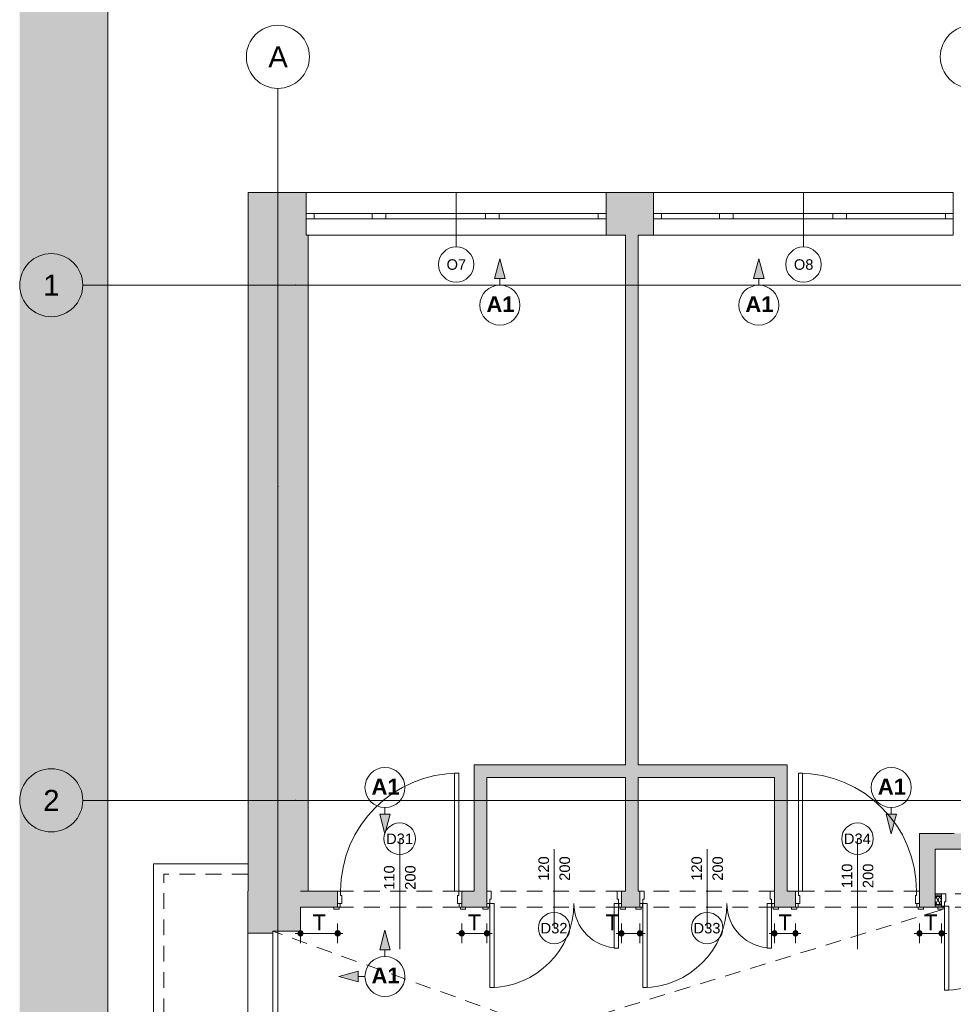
# Paper-space layout 'A-47 WYKOŃCZENIA ŚCIAN - PIĘTRO 2' of a CAD drawing. Header units: millimetres. Extents: x 0 to 500, y 0 to 350.
# Tile 8 of 17: x 71 to 160, y 181 to 275. Entities that reach past the tile are written whole.
import ezdxf
from ezdxf.xclip import XClip

# ---------------------------------------------------------------- set-up
doc = ezdxf.new("R2010")
doc.units = ezdxf.units.MM
doc.header["$MEASUREMENT"] = 0
doc.header["$XCLIPFRAME"] = 0
for name, pattern in [('DASHDOTX2', [1000, 500, -250, 0, -250]), ('Przer. długie kreski', [2.5, 1.5, -1]), ('PRZERYWANA_DU_A', [550, 350, -200])]:
    doc.linetypes.add(name, pattern=pattern)
for name, color, linetype, lineweight in [('0_Nr_pióra__2', 8, 'Continuous', 13), ('A__OKŁADZINY ŚCIAN_Nr_pióra__1', 7, 'Continuous', 20), ('A_ściany proj_Nr_pióra__1', 7, 'Continuous', 20), ('A_ściany_Nr_pióra__1', 7, 'Continuous', 20), ('Drzwi Archicad_Nr_pióra__3', 252, 'Continuous', 13), ('Okna Archicada_Nr_pióra__3', 252, 'Continuous', 13), ('Znaczniki drzwi Archicada_Nr_pióra__3', 252, 'Continuous', 13), ('Znaczniki okien Archicada_Nr_pióra__3', 252, 'Continuous', 13)]:
    doc.layers.add(name, color=color, linetype=linetype, lineweight=lineweight)
for name, color, linetype in [('A__OKŁADZINY ŚCIAN', 7, 'Continuous'), ('A_podrys', 7, 'Continuous'), ('A_ściany', 7, 'Continuous'), ('A_ściany proj', 7, 'Continuous')]:
    doc.layers.add(name, color=color, linetype=linetype)
for name, color, linetype, lineweight, true_color in [('A__OKŁADZINY ŚCIAN_Nr_pióra__7', 7, 'Continuous', 18, 0x171717), ('A_osie_Nr_pióra__16', 7, 'Continuous', 5, 0x0f0f0f), ('A_osie_Nr_pióra__76', 7, 'Continuous', 5, 0x2d2d2d), ('A_sufit_Nr_pióra__4', 7, 'Continuous', 18, 0x4b4b4b), ('A_ściany proj_Nr_pióra__21', 7, 'Continuous', 5, 0xb0b0b0), ('A_ściany_Nr_pióra__10', 7, 'Continuous', 13, 0x4b4b4b), ('Okna Archicada_Nr_pióra__19', 7, 'Continuous', 5, 0x191919)]:
    doc.layers.add(name, color=color, linetype=linetype, lineweight=lineweight, true_color=true_color)
doc.styles.add('STYL_AUTOMATYCZNY_1', font='arial.ttf')
doc.styles.add('STYL_AUTOMATYCZNY_3', font='arial.ttf')
doc.styles.add('STYL_AUTOMATYCZNY_4', font='arial.ttf')
doc.styles.add('STYL_AUTOMATYCZNY_5', font='arial.ttf')
pattern_1 = [(0, (-1547.4258, -280.3356), (0, 1), [0, -1])]

# ---------------------------------------------------------------- blocks, each defined once
blk = doc.blocks.new('Rysunek_1_1', base_point=(-1547.426, -280.336))
at = {"linetype": 'Continuous', "lineweight": 0, "true_color": 0x484848}
blk.add_hatch(color=251, dxfattribs=at).paths.add_polyline_path([(71.316, 98.739), (79.7, 98.739), (79.7, 307.549), (71.316, 307.549)])
at = {"layer": 'A__OKŁADZINY ŚCIAN', "linetype": 'Continuous', "lineweight": 0, "true_color": 0x000000}
for points in [[(116.986, 252.239), (116.486, 250.373), (117.486, 250.373)], [(141.608, 252.239), (141.108, 250.373), (142.108, 250.373)], [(106.055, 197.556), (106.555, 199.422), (105.555, 199.422)], [(154.206, 197.556), (154.706, 199.422), (153.706, 199.422)], [(106.055, 188.395), (105.555, 186.529), (106.555, 186.529)], [(101.652, 183.992), (103.518, 183.492), (103.518, 184.492)]]:
    blk.add_hatch(color=18, dxfattribs=at).paths.add_polyline_path(points)
at = {"layer": 'A__OKŁADZINY ŚCIAN', "linetype": 'Continuous', "lineweight": 0, "true_color": 0x171717}
for points in [[(97.776, 188.089), (97.795, 187.994), (97.85, 187.912), (97.931, 187.858), (98.026, 187.839), (98.122, 187.858), (98.203, 187.912), (98.257, 187.994), (98.276, 188.089), (98.257, 188.185), (98.203, 188.266), (98.122, 188.32), (98.026, 188.339), (97.931, 188.32), (97.85, 188.266), (97.795, 188.185)], [(101.306, 188.089), (101.325, 187.994), (101.38, 187.912), (101.461, 187.858), (101.556, 187.839), (101.652, 187.858), (101.733, 187.912), (101.787, 187.994), (101.806, 188.089), (101.787, 188.185), (101.733, 188.266), (101.652, 188.32), (101.556, 188.339), (101.461, 188.32), (101.38, 188.266), (101.325, 188.185)], [(113.106, 188.089), (113.125, 187.994), (113.18, 187.912), (113.261, 187.858), (113.356, 187.839), (113.452, 187.858), (113.533, 187.912), (113.587, 187.994), (113.606, 188.089), (113.587, 188.185), (113.533, 188.266), (113.452, 188.32), (113.356, 188.339), (113.261, 188.32), (113.18, 188.266), (113.125, 188.185)], [(115.496, 188.089), (115.515, 187.994), (115.57, 187.912), (115.651, 187.858), (115.746, 187.839), (115.842, 187.858), (115.923, 187.912), (115.977, 187.994), (115.996, 188.089), (115.977, 188.185), (115.923, 188.266), (115.842, 188.32), (115.746, 188.339), (115.651, 188.32), (115.57, 188.266), (115.515, 188.185)], [(128.296, 188.089), (128.315, 187.994), (128.37, 187.912), (128.451, 187.858), (128.546, 187.839), (128.642, 187.858), (128.723, 187.912), (128.777, 187.994), (128.796, 188.089), (128.777, 188.185), (128.723, 188.266), (128.642, 188.32), (128.546, 188.339), (128.451, 188.32), (128.37, 188.266), (128.315, 188.185)], [(130.046, 188.089), (130.065, 187.994), (130.12, 187.912), (130.201, 187.858), (130.296, 187.839), (130.392, 187.858), (130.473, 187.912), (130.527, 187.994), (130.546, 188.089), (130.527, 188.185), (130.473, 188.266), (130.392, 188.32), (130.296, 188.339), (130.201, 188.32), (130.12, 188.266), (130.065, 188.185)], [(142.846, 188.089), (142.865, 187.994), (142.92, 187.912), (143.001, 187.858), (143.096, 187.839), (143.192, 187.858), (143.273, 187.912), (143.327, 187.994), (143.346, 188.089), (143.327, 188.185), (143.273, 188.266), (143.192, 188.32), (143.096, 188.339), (143.001, 188.32), (142.92, 188.266), (142.865, 188.185)], [(144.846, 188.089), (144.865, 187.994), (144.92, 187.912), (145.001, 187.858), (145.096, 187.839), (145.192, 187.858), (145.273, 187.912), (145.327, 187.994), (145.346, 188.089), (145.327, 188.185), (145.273, 188.266), (145.192, 188.32), (145.096, 188.339), (145.001, 188.32), (144.92, 188.266), (144.865, 188.185)], [(156.646, 188.089), (156.665, 187.994), (156.72, 187.912), (156.801, 187.858), (156.896, 187.839), (156.992, 187.858), (157.073, 187.912), (157.127, 187.994), (157.146, 188.089), (157.127, 188.185), (157.073, 188.266), (156.992, 188.32), (156.896, 188.339), (156.801, 188.32), (156.72, 188.266), (156.665, 188.185)], [(158.746, 188.089), (158.765, 187.994), (158.82, 187.912), (158.901, 187.858), (158.996, 187.839), (159.092, 187.858), (159.173, 187.912), (159.227, 187.994), (159.246, 188.089), (159.227, 188.185), (159.173, 188.266), (159.092, 188.32), (158.996, 188.339), (158.901, 188.32), (158.82, 188.266), (158.765, 188.185)]]:
    blk.add_hatch(color=250, dxfattribs=at).paths.add_polyline_path(points)
at = {"layer": 'A_ściany', "linetype": 'Continuous', "lineweight": 0, "true_color": 0x000000}
for points in [[(98.576, 258.549), (93.039, 258.549), (98.576, 254.62)], [(93.039, 258.549), (93.039, 192.089), (98.746, 192.089), (98.746, 254.499)], [(127.076, 258.549), (127.076, 254.499), (131.606, 254.499), (131.606, 258.549)], [(128.93, 204.107), (130.13, 204.107), (130.13, 254.499), (128.93, 254.499)], [(144.296, 204.107), (114.546, 204.107), (115.746, 202.907), (143.096, 202.907)], [(114.546, 204.107), (114.546, 192.089), (115.746, 192.089), (115.746, 202.907)], [(144.296, 192.089), (144.296, 204.107), (143.096, 202.907), (143.096, 192.089)], [(128.93, 192.089), (130.13, 192.089), (130.13, 202.907), (128.93, 202.907)], [(156.896, 197.589), (156.896, 190.589), (158.396, 190.589), (158.396, 197.589)], [(172.676, 197.589), (158.396, 197.589), (158.396, 196.089), (173.876, 196.089)], [(95.399, 188.289), (92.999, 192.089), (92.999, 188.109), (94.099, 188.109), (95.399, 188.109)], [(98.026, 192.089), (92.999, 192.089), (95.399, 188.289), (98.026, 188.289)], [(98.026, 192.089), (98.026, 190.589), (101.556, 190.589), (101.556, 192.089)], [(113.356, 192.089), (113.356, 190.589), (115.746, 190.589), (115.746, 192.089)], [(128.546, 192.089), (128.546, 190.589), (130.296, 190.589), (130.296, 192.089)], [(145.096, 192.089), (143.096, 192.089), (143.096, 190.589), (145.096, 190.589)]]:
    blk.add_hatch(color=18, dxfattribs=at).paths.add_polyline_path(points)
at = {"layer": 'A_ściany proj', "linetype": 'Continuous', "lineweight": 13}
h = blk.add_hatch(dxfattribs=at)
h.set_pattern_fill('gypsum_0001', color=8, style=0, pattern_type=2)
h.set_pattern_definition(pattern_1)
h.paths.add_polyline_path([(158.396, 191.839), (158.396, 191.714), (158.996, 191.714), (158.996, 191.839)])
h = blk.add_hatch(dxfattribs=at)
h.set_pattern_fill('gypsum_0001', color=8, style=0, pattern_type=2)
h.set_pattern_definition(pattern_1)
h.paths.add_polyline_path([(158.396, 191.714), (158.396, 191.589), (158.996, 191.589), (158.996, 191.714)])
h = blk.add_hatch(dxfattribs=at)
h.set_pattern_fill('batt_insulation_0001', color=8, style=0, pattern_type=2)
h.set_pattern_definition([(60, (-1547.4258, -280.3356), (-0.25980762, 0.15), []), (120, (-1547.4258, -280.3356), (0.25980762, 0.15), [])])
h.paths.add_polyline_path([(158.396, 190.839), (158.996, 190.839), (158.996, 191.589), (158.396, 191.589)])
h = blk.add_hatch(dxfattribs=at)
h.set_pattern_fill('gypsum_0001', color=8, style=0, pattern_type=2)
h.set_pattern_definition(pattern_1)
h.paths.add_polyline_path([(158.396, 190.714), (158.996, 190.714), (158.996, 190.839), (158.396, 190.839)])
h = blk.add_hatch(dxfattribs=at)
h.set_pattern_fill('gypsum_0001', color=8, style=0, pattern_type=2)
h.set_pattern_definition(pattern_1)
h.paths.add_polyline_path([(158.996, 190.714), (158.396, 190.714), (158.396, 190.589), (158.996, 190.589)])
at = {"layer": '0_Nr_pióra__2', "color": 8, "linetype": 'PRZERYWANA_DU_A', "lineweight": 13, "flags": 128}
blk.add_lwpolyline([(79.7, 307.549), (79.7, 98.739)], dxfattribs=at)
at = {"layer": 'A__OKŁADZINY ŚCIAN_Nr_pióra__1', "color": 7, "linetype": 'Continuous', "lineweight": 20}
for p, q in [((116.986, 252.239), (116.486, 250.373)), ((116.986, 252.239), (117.486, 250.373)), ((141.608, 252.239), (141.108, 250.373)), ((141.608, 252.239), (142.108, 250.373)), ((117.486, 250.373), (116.486, 250.373)), ((116.986, 249.739), (116.986, 250.373)), ((142.108, 250.373), (141.108, 250.373)), ((141.608, 249.739), (141.608, 250.373)), ((106.055, 200.056), (106.055, 199.422)), ((154.206, 200.056), (154.206, 199.422)), ((105.555, 199.422), (106.555, 199.422)), ((106.055, 197.556), (105.555, 199.422)), ((106.055, 197.556), (106.555, 199.422)), ((153.706, 199.422), (154.706, 199.422)), ((154.206, 197.556), (153.706, 199.422)), ((154.206, 197.556), (154.706, 199.422)), ((106.055, 188.395), (105.555, 186.529)), ((106.055, 188.395), (106.555, 186.529)), ((106.555, 186.529), (105.555, 186.529)), ((106.055, 185.895), (106.055, 186.529)), ((101.652, 183.992), (103.518, 184.492)), ((103.518, 184.492), (103.518, 183.492)), ((101.652, 183.992), (103.518, 183.492)), ((104.152, 183.992), (103.518, 183.992))]:
    blk.add_line(p, q, dxfattribs=at)
for centre in [(116.986, 247.836), (141.608, 247.836), (106.055, 201.959), (154.206, 201.959), (106.055, 183.992)]:
    blk.add_circle(centre, 1.903, dxfattribs=at)
at = {"layer": 'A__OKŁADZINY ŚCIAN_Nr_pióra__7', "color": 250, "linetype": 'Continuous', "lineweight": 18, "true_color": 0x171717}
for p, q in [((98.026, 188.339), (98.026, 189.027)), ((101.556, 188.339), (101.556, 189.027)), ((113.356, 188.339), (113.356, 189.027)), ((115.746, 188.339), (115.746, 189.027)), ((128.546, 188.339), (128.546, 189.027)), ((130.296, 188.339), (130.296, 189.027)), ((143.096, 188.339), (143.096, 189.027)), ((145.096, 188.339), (145.096, 189.027)), ((156.896, 188.339), (156.896, 189.027)), ((158.996, 188.339), (158.996, 189.027)), ((97.526, 188.089), (97.776, 188.089)), ((98.026, 187.152), (98.026, 187.839)), ((98.276, 188.089), (101.306, 188.089)), ((101.556, 187.152), (101.556, 187.839)), ((101.806, 188.089), (102.056, 188.089)), ((112.856, 188.089), (113.106, 188.089)), ((113.356, 187.152), (113.356, 187.839)), ((113.606, 188.089), (115.496, 188.089)), ((115.746, 187.152), (115.746, 187.839)), ((115.996, 188.089), (116.246, 188.089)), ((128.046, 188.089), (128.296, 188.089)), ((128.546, 187.152), (128.546, 187.839)), ((128.796, 188.089), (130.046, 188.089)), ((130.296, 187.152), (130.296, 187.839)), ((130.546, 188.089), (130.796, 188.089)), ((142.596, 188.089), (142.846, 188.089)), ((143.096, 187.152), (143.096, 187.839)), ((143.346, 188.089), (144.846, 188.089)), ((145.096, 187.152), (145.096, 187.839)), ((145.346, 188.089), (145.596, 188.089)), ((156.396, 188.089), (156.646, 188.089)), ((156.896, 187.152), (156.896, 187.839)), ((157.146, 188.089), (158.746, 188.089)), ((158.996, 187.152), (158.996, 187.839)), ((159.246, 188.089), (159.496, 188.089))]:
    blk.add_line(p, q, dxfattribs=at)
for centre in [(98.026, 188.089), (101.556, 188.089), (113.356, 188.089), (115.746, 188.089), (128.546, 188.089), (130.296, 188.089), (143.096, 188.089), (145.096, 188.089), (156.896, 188.089), (158.996, 188.089)]:
    blk.add_circle(centre, 0.25, dxfattribs=at)
at = {"layer": 'A_osie_Nr_pióra__16', "color": 250, "linetype": 'DASHDOTX2', "lineweight": 5, "true_color": 0x0f0f0f}
for p, q in [((95.871, 230.559), (95.871, 268.448)), ((97.567, 249.739), (77.316, 249.739)), ((321.766, 249.739), (97.567, 249.739)), ((97.567, 249.739), (97.567, 249.739)), ((95.871, 230.559), (95.871, 98.739)), ((97.567, 200.739), (77.316, 200.739)), ((321.766, 200.739), (97.567, 200.739)), ((97.567, 200.739), (97.567, 200.739))]:
    blk.add_line(p, q, dxfattribs=at)
for p in [(97.567, 249.739), (95.871, 230.559), (95.871, 230.559), (97.567, 200.739)]:
    blk.add_point(p, dxfattribs=at)
at = {"layer": 'A_osie_Nr_pióra__76', "color": 250, "linetype": 'Continuous', "lineweight": 5, "true_color": 0x2d2d2d}
for centre in [(95.871, 271.448), (161.871, 271.448), (74.316, 249.739), (74.316, 200.739)]:
    blk.add_circle(centre, 3, dxfattribs=at)
at = {"layer": 'A_sufit_Nr_pióra__4', "color": 251, "linetype": 'Przer. długie kreski', "lineweight": 18, "true_color": 0x4b4b4b}
for p, q in [((95.399, 170.818), (159.796, 190.589)), ((159.796, 165.109), (95.399, 188.289))]:
    blk.add_line(p, q, dxfattribs=at)
at = {"layer": 'A_ściany proj_Nr_pióra__1', "color": 7, "linetype": 'Continuous', "lineweight": 20}
blk.add_line((158.996, 190.589), (158.626, 190.589), dxfattribs=at)
at = {"layer": 'A_ściany proj_Nr_pióra__1', "color": 7, "linetype": 'Continuous', "lineweight": 20, "flags": 128}
for points in [[(158.996, 191.839), (158.396, 191.839)], [(158.396, 190.589), (158.996, 190.589)]]:
    blk.add_lwpolyline(points, dxfattribs=at)
at = {"layer": 'A_ściany proj_Nr_pióra__21', "color": 253, "linetype": 'Continuous', "lineweight": 5, "true_color": 0xb0b0b0}
for p, q in [((158.996, 191.714), (158.396, 191.714)), ((158.996, 191.589), (158.396, 191.589)), ((158.996, 191.839), (158.996, 191.714)), ((158.996, 191.714), (158.996, 191.589)), ((158.996, 191.589), (158.996, 190.839)), ((158.396, 190.839), (158.996, 190.839)), ((158.396, 190.714), (158.996, 190.714)), ((158.996, 190.839), (158.996, 190.714)), ((158.996, 190.714), (158.996, 190.689)), ((158.996, 190.689), (158.996, 190.589))]:
    blk.add_line(p, q, dxfattribs=at)
at = {"layer": 'A_ściany proj_Nr_pióra__21', "color": 253, "linetype": 'Continuous', "lineweight": 5, "true_color": 0xb0b0b0, "flags": 128}
for points in [[(158.396, 191.714), (158.396, 191.839)], [(158.396, 191.589), (158.396, 191.714)], [(158.396, 190.839), (158.396, 191.589)], [(158.396, 190.714), (158.396, 190.839)], [(158.396, 190.589), (158.396, 190.714)]]:
    blk.add_lwpolyline(points, dxfattribs=at)
at = {"layer": 'A_ściany_Nr_pióra__1', "color": 7, "linetype": 'Continuous', "lineweight": 20}
for p, q in [((98.576, 258.549), (98.576, 256.549)), ((127.076, 258.549), (127.076, 256.549)), ((131.606, 258.549), (131.606, 256.549)), ((160.106, 258.549), (160.106, 256.549)), ((98.576, 256.549), (98.576, 256.049)), ((98.576, 256.049), (98.576, 254.499)), ((127.076, 256.549), (127.076, 256.049)), ((127.076, 256.049), (127.076, 254.499)), ((131.606, 256.549), (131.606, 256.049)), ((131.606, 256.049), (131.606, 254.499)), ((160.106, 256.549), (160.106, 256.049)), ((160.106, 256.049), (160.106, 254.499)), ((101.556, 192.089), (101.556, 190.939)), ((113.356, 192.089), (113.356, 190.939)), ((115.746, 192.089), (115.746, 190.939)), ((128.546, 192.089), (128.546, 190.939)), ((130.296, 192.089), (130.296, 190.939)), ((143.096, 192.089), (143.096, 190.939)), ((145.096, 192.089), (145.096, 190.939)), ((156.896, 192.089), (156.896, 190.939)), ((101.556, 190.589), (101.186, 190.589)), ((101.556, 190.939), (101.556, 190.589)), ((113.356, 190.939), (113.356, 190.589)), ((113.356, 190.589), (113.726, 190.589)), ((115.746, 190.589), (115.376, 190.589)), ((115.746, 190.939), (115.746, 190.589)), ((128.546, 190.939), (128.546, 190.589)), ((128.546, 190.589), (128.916, 190.589)), ((130.296, 190.589), (129.926, 190.589)), ((130.296, 190.939), (130.296, 190.589)), ((143.096, 190.939), (143.096, 190.589)), ((143.096, 190.589), (143.466, 190.589)), ((145.096, 190.589), (144.726, 190.589)), ((145.096, 190.939), (145.096, 190.589)), ((156.896, 190.939), (156.896, 190.589)), ((156.896, 190.589), (157.266, 190.589)), ((94.099, 188.109), (92.999, 188.109)), ((94.099, 188.109), (95.399, 188.109))]:
    blk.add_line(p, q, dxfattribs=at)
at = {"layer": 'A_ściany_Nr_pióra__1', "color": 7, "linetype": 'Continuous', "lineweight": 20, "flags": 128}
for points in [[(98.576, 258.549), (93.039, 258.549)], [(93.039, 258.549), (93.039, 192.089)], [(131.606, 258.549), (127.076, 258.549)], [(98.746, 192.089), (98.746, 254.499)], [(127.076, 254.499), (128.93, 254.499)], [(128.93, 254.499), (128.93, 204.107)], [(130.13, 254.499), (131.606, 254.499)], [(130.13, 204.107), (130.13, 254.499)], [(128.93, 204.107), (114.546, 204.107)], [(114.546, 204.107), (114.546, 192.089)], [(144.296, 204.107), (130.13, 204.107)], [(144.296, 192.089), (144.296, 204.107)], [(115.746, 202.907), (128.93, 202.907)], [(115.746, 192.089), (115.746, 202.907)], [(128.93, 202.907), (128.93, 192.089)], [(130.13, 192.089), (130.13, 202.907)], [(130.13, 202.907), (143.096, 202.907)], [(143.096, 202.907), (143.096, 192.089)], [(156.896, 197.589), (156.896, 192.089)], [(158.396, 197.589), (156.896, 197.589)], [(160.178, 197.589), (158.396, 197.589)], [(158.396, 196.089), (172.376, 196.089)], [(158.396, 190.589), (158.396, 196.089)], [(92.999, 192.089), (92.999, 188.109)], [(93.039, 192.089), (92.999, 192.089)], [(101.556, 192.089), (98.026, 192.089)], [(114.546, 192.089), (113.356, 192.089)], [(128.93, 192.089), (128.546, 192.089)], [(130.296, 192.089), (130.13, 192.089)], [(145.096, 192.089), (144.296, 192.089)], [(98.026, 188.289), (98.026, 190.589)], [(98.026, 190.589), (101.556, 190.589)], [(113.356, 190.589), (115.746, 190.589)], [(128.546, 190.589), (130.296, 190.589)], [(143.096, 190.589), (145.096, 190.589)], [(156.896, 190.589), (158.396, 190.589)], [(95.399, 188.109), (95.399, 188.289)], [(95.399, 188.289), (98.026, 188.289)]]:
    blk.add_lwpolyline(points, dxfattribs=at)
at = {"layer": 'A_ściany_Nr_pióra__10', "color": 251, "linetype": 'Continuous', "lineweight": 13, "true_color": 0x4b4b4b}
for p in [(92.999, 194.709), (84.039, 176.909)]:
    blk.add_line(p, (84.039, 194.709), dxfattribs=at)
at = {"layer": 'A_ściany_Nr_pióra__10', "color": 251, "linetype": 'Przer. długie kreski', "lineweight": 13, "true_color": 0x4b4b4b}
for p in [(92.999, 193.709), (85.039, 177.909)]:
    blk.add_line(p, (85.039, 193.709), dxfattribs=at)
at = {"layer": 'Drzwi Archicad_Nr_pióra__3', "color": 252, "linetype": 'Continuous', "lineweight": 13}
for p, q in [((112.676, 192.089), (112.676, 203.329)), ((112.676, 203.329), (113.076, 203.329)), ((113.076, 203.329), (113.076, 192.089)), ((145.376, 203.329), (145.376, 192.089)), ((145.776, 203.329), (145.376, 203.329)), ((145.776, 192.089), (145.776, 203.329)), ((101.836, 192.089), (101.556, 192.089)), ((101.556, 192.089), (101.556, 190.939)), ((101.556, 192.089), (101.556, 190.939)), ((101.556, 192.089), (101.556, 190.939)), ((101.836, 191.689), (101.836, 192.089)), ((113.076, 192.089), (112.676, 192.089)), ((113.356, 192.089), (113.076, 192.089)), ((113.076, 192.089), (113.076, 191.689)), ((113.356, 190.939), (113.356, 192.089)), ((113.356, 192.089), (113.356, 190.939)), ((113.356, 192.089), (113.356, 190.939)), ((115.746, 192.089), (115.746, 190.939)), ((116.146, 192.089), (115.746, 192.089)), ((115.746, 192.089), (115.746, 190.939)), ((115.746, 192.089), (115.746, 190.939)), ((116.146, 191.339), (116.146, 192.089)), ((128.146, 192.089), (128.146, 191.339)), ((128.546, 192.089), (128.146, 192.089)), ((128.546, 190.939), (128.546, 192.089)), ((128.546, 192.089), (128.546, 190.939)), ((128.546, 192.089), (128.546, 190.939)), ((130.296, 192.089), (130.296, 190.939)), ((130.696, 192.089), (130.296, 192.089)), ((130.296, 192.089), (130.296, 190.939)), ((130.296, 192.089), (130.296, 190.939)), ((130.696, 191.339), (130.696, 192.089)), ((142.696, 192.089), (142.696, 191.339)), ((143.096, 192.089), (142.696, 192.089)), ((143.096, 190.939), (143.096, 192.089)), ((143.096, 192.089), (143.096, 190.939)), ((143.096, 192.089), (143.096, 190.939)), ((145.096, 190.939), (145.096, 192.089)), ((145.096, 192.089), (145.376, 192.089)), ((145.096, 192.089), (145.096, 190.939)), ((145.096, 192.089), (145.096, 190.939)), ((145.376, 192.089), (145.376, 191.689)), ((145.376, 192.089), (145.776, 192.089)), ((156.616, 191.689), (156.616, 192.089)), ((156.616, 192.089), (156.896, 192.089)), ((156.896, 192.089), (156.896, 190.939)), ((156.896, 192.089), (156.896, 190.939)), ((156.896, 192.089), (156.896, 190.939)), ((101.956, 191.689), (101.836, 191.689)), ((101.956, 190.939), (101.956, 191.689)), ((113.076, 191.689), (112.956, 191.689)), ((112.956, 191.689), (112.956, 190.939)), ((116.026, 190.939), (116.026, 191.339)), ((116.026, 191.339), (116.146, 191.339)), ((128.146, 191.339), (128.266, 191.339)), ((128.266, 191.339), (128.266, 190.939)), ((130.576, 190.939), (130.576, 191.339)), ((130.576, 191.339), (130.696, 191.339)), ((142.696, 191.339), (142.816, 191.339)), ((142.816, 191.339), (142.816, 190.939)), ((145.376, 191.689), (145.496, 191.689)), ((145.496, 191.689), (145.496, 190.939)), ((156.496, 190.939), (156.496, 191.689)), ((156.496, 191.689), (156.616, 191.689)), ((158.996, 191.839), (158.996, 190.689)), ((159.396, 191.839), (158.996, 191.839)), ((158.996, 191.839), (158.996, 191.714)), ((158.996, 191.839), (158.996, 191.714)), ((158.996, 191.714), (158.996, 191.589)), ((158.996, 191.714), (158.996, 191.589)), ((158.996, 191.589), (158.996, 190.839)), ((158.996, 191.589), (158.996, 190.839)), ((159.276, 190.689), (159.276, 191.089)), ((159.276, 191.089), (159.396, 191.089)), ((159.396, 191.089), (159.396, 191.839)), ((101.186, 190.399), (101.186, 190.589)), ((101.186, 190.589), (101.686, 190.589)), ((101.556, 190.589), (101.186, 190.589)), ((101.556, 190.589), (101.186, 190.589)), ((101.686, 190.399), (101.186, 190.399)), ((101.556, 190.589), (101.556, 190.939)), ((101.556, 190.939), (101.806, 190.939)), ((101.556, 190.939), (101.956, 190.939)), ((101.556, 190.939), (101.556, 190.589)), ((101.556, 190.939), (101.556, 190.589)), ((101.806, 190.589), (101.556, 190.589)), ((101.686, 190.589), (101.686, 190.399)), ((101.806, 190.939), (101.806, 190.589)), ((112.956, 190.939), (113.356, 190.939)), ((113.106, 190.589), (113.106, 190.939)), ((113.106, 190.939), (113.356, 190.939)), ((113.356, 190.589), (113.106, 190.589)), ((113.226, 190.589), (113.726, 190.589)), ((113.226, 190.399), (113.226, 190.589)), ((113.726, 190.399), (113.226, 190.399)), ((113.356, 190.939), (113.356, 190.589)), ((113.356, 190.939), (113.356, 190.589)), ((113.356, 190.939), (113.356, 190.589)), ((113.356, 190.589), (113.726, 190.589)), ((113.356, 190.589), (113.726, 190.589)), ((113.726, 190.589), (113.726, 190.399)), ((115.876, 190.589), (115.376, 190.589)), ((115.376, 190.589), (115.376, 190.399)), ((115.746, 190.589), (115.376, 190.589)), ((115.746, 190.589), (115.376, 190.589)), ((115.376, 190.399), (115.876, 190.399)), ((115.746, 190.939), (115.746, 190.589)), ((115.996, 190.939), (115.746, 190.939)), ((115.746, 190.939), (116.026, 190.939)), ((115.746, 190.939), (115.746, 190.589)), ((115.746, 190.939), (115.746, 190.589)), ((115.746, 190.589), (115.996, 190.589)), ((115.876, 190.399), (115.876, 190.589)), ((115.996, 190.589), (115.996, 190.939)), ((116.026, 182.939), (116.026, 190.939)), ((116.026, 190.939), (116.426, 190.939)), ((116.426, 190.939), (116.426, 182.939)), ((128.266, 190.939), (127.866, 190.939)), ((127.866, 190.939), (127.866, 186.699)), ((128.266, 190.939), (128.546, 190.939)), ((128.266, 186.699), (128.266, 190.939)), ((128.296, 190.939), (128.296, 190.589)), ((128.546, 190.939), (128.296, 190.939)), ((128.296, 190.589), (128.546, 190.589)), ((128.916, 190.589), (128.416, 190.589)), ((128.416, 190.589), (128.416, 190.399)), ((128.416, 190.399), (128.916, 190.399)), ((128.546, 190.589), (128.546, 190.939)), ((128.546, 190.939), (128.546, 190.589)), ((128.546, 190.939), (128.546, 190.589)), ((128.546, 190.589), (128.916, 190.589)), ((128.546, 190.589), (128.916, 190.589)), ((128.916, 190.399), (128.916, 190.589)), ((130.426, 190.589), (129.926, 190.589)), ((129.926, 190.589), (129.926, 190.399)), ((130.296, 190.589), (129.926, 190.589)), ((130.296, 190.589), (129.926, 190.589)), ((129.926, 190.399), (130.426, 190.399)), ((130.296, 190.939), (130.296, 190.589)), ((130.546, 190.939), (130.296, 190.939)), ((130.296, 190.939), (130.576, 190.939)), ((130.296, 190.939), (130.296, 190.589)), ((130.296, 190.939), (130.296, 190.589)), ((130.296, 190.589), (130.546, 190.589)), ((130.426, 190.399), (130.426, 190.589)), ((130.546, 190.589), (130.546, 190.939)), ((130.576, 182.939), (130.576, 190.939)), ((130.576, 190.939), (130.976, 190.939)), ((130.976, 190.939), (130.976, 182.939)), ((142.816, 190.939), (142.416, 190.939)), ((142.416, 190.939), (142.416, 186.699)), ((142.816, 190.939), (143.096, 190.939)), ((142.816, 186.699), (142.816, 190.939)), ((142.846, 190.939), (142.846, 190.589)), ((143.096, 190.939), (142.846, 190.939)), ((142.846, 190.589), (143.096, 190.589)), ((143.466, 190.589), (142.966, 190.589)), ((142.966, 190.589), (142.966, 190.399)), ((142.966, 190.399), (143.466, 190.399)), ((143.096, 190.589), (143.096, 190.939)), ((143.096, 190.939), (143.096, 190.589)), ((143.096, 190.939), (143.096, 190.589)), ((143.096, 190.589), (143.466, 190.589)), ((143.096, 190.589), (143.466, 190.589)), ((143.466, 190.399), (143.466, 190.589)), ((145.226, 190.589), (144.726, 190.589)), ((144.726, 190.589), (144.726, 190.399)), ((145.096, 190.589), (144.726, 190.589)), ((145.096, 190.589), (144.726, 190.589)), ((144.726, 190.399), (145.226, 190.399)), ((145.096, 190.939), (145.096, 190.589)), ((145.346, 190.939), (145.096, 190.939)), ((145.496, 190.939), (145.096, 190.939)), ((145.096, 190.939), (145.096, 190.589)), ((145.096, 190.939), (145.096, 190.589)), ((145.096, 190.589), (145.346, 190.589)), ((145.226, 190.399), (145.226, 190.589)), ((145.346, 190.589), (145.346, 190.939)), ((156.896, 190.939), (156.496, 190.939)), ((156.646, 190.939), (156.646, 190.589)), ((156.896, 190.939), (156.646, 190.939)), ((156.646, 190.589), (156.896, 190.589)), ((157.266, 190.589), (156.766, 190.589)), ((156.766, 190.589), (156.766, 190.399)), ((156.766, 190.399), (157.266, 190.399)), ((156.896, 190.589), (156.896, 190.939)), ((156.896, 190.939), (156.896, 190.589)), ((156.896, 190.939), (156.896, 190.589)), ((156.896, 190.589), (157.266, 190.589)), ((156.896, 190.589), (157.266, 190.589)), ((157.266, 190.399), (157.266, 190.589)), ((159.126, 190.589), (158.626, 190.589)), ((158.626, 190.589), (158.626, 190.399)), ((158.996, 190.589), (158.626, 190.589)), ((158.996, 190.589), (158.626, 190.589)), ((158.626, 190.399), (159.126, 190.399)), ((158.996, 190.839), (158.996, 190.714)), ((158.996, 190.839), (158.996, 190.714)), ((158.996, 190.714), (158.996, 190.689)), ((158.996, 190.714), (158.996, 190.689)), ((158.996, 190.689), (158.996, 190.589)), ((159.246, 190.689), (158.996, 190.689)), ((158.996, 190.689), (159.276, 190.689)), ((158.996, 190.689), (158.996, 190.589)), ((158.996, 190.689), (158.996, 190.589)), ((158.996, 190.589), (159.246, 190.589)), ((159.126, 190.399), (159.126, 190.589)), ((159.246, 190.589), (159.246, 190.689)), ((159.276, 182.689), (159.276, 190.689)), ((159.276, 190.689), (159.676, 190.689)), ((159.676, 190.689), (159.676, 182.689)), ((127.866, 186.699), (128.266, 186.699)), ((142.416, 186.699), (142.816, 186.699)), ((116.426, 182.939), (116.026, 182.939)), ((130.976, 182.939), (130.576, 182.939)), ((159.676, 182.689), (159.276, 182.689))]:
    blk.add_line(p, q, dxfattribs=at)
at = {"layer": 'Drzwi Archicad_Nr_pióra__3', "color": 252, "linetype": 'Przer. długie kreski', "lineweight": 13}
for p, q in [((101.556, 192.089), (113.356, 192.089)), ((128.546, 192.089), (115.746, 192.089)), ((143.096, 192.089), (130.296, 192.089)), ((156.896, 192.089), (145.096, 192.089)), ((171.796, 191.839), (158.996, 191.839)), ((101.556, 190.589), (113.356, 190.589)), ((128.546, 190.589), (115.746, 190.589)), ((143.096, 190.589), (130.296, 190.589)), ((156.896, 190.589), (145.096, 190.589)), ((171.796, 190.589), (158.996, 190.589))]:
    blk.add_line(p, q, dxfattribs=at)
at = {"layer": 'Drzwi Archicad_Nr_pióra__3', "color": 252, "linetype": 'Continuous', "lineweight": 13}
for centre, radius, start, end in [((113.076, 192.089), 11.24, 90, 180), ((145.376, 192.089), 11.24, 0, 90), ((116.026, 190.939), 8, 270, 0), ((128.266, 190.939), 4.24, 180, 270), ((130.576, 190.939), 8, 270, 0), ((142.816, 190.939), 4.24, 180, 270), ((159.276, 190.689), 8, 270, 0)]:
    blk.add_arc(centre, radius, start, end, dxfattribs=at)
at = {"layer": 'Okna Archicada_Nr_pióra__19', "color": 250, "linetype": 'Continuous', "lineweight": 5, "true_color": 0x191919}
for p, q in [((94.099, 188.109), (92.999, 188.109)), ((92.999, 179.309), (92.999, 188.109)), ((94.099, 188.109), (95.399, 188.109)), ((95.399, 179.309), (95.399, 188.109))]:
    blk.add_line(p, q, dxfattribs=at)
at = {"layer": 'Okna Archicada_Nr_pióra__3', "color": 252, "linetype": 'Continuous', "lineweight": 13}
for p, q in [((98.576, 258.549), (127.076, 258.549)), ((98.576, 258.549), (98.576, 256.549)), ((127.076, 258.549), (127.076, 256.549)), ((131.606, 258.549), (160.106, 258.549)), ((131.606, 258.549), (131.606, 256.549)), ((160.106, 258.549), (160.106, 256.549)), ((98.576, 256.549), (99.326, 256.549)), ((98.576, 256.549), (98.576, 256.049)), ((98.576, 256.549), (98.576, 256.049)), ((99.326, 256.049), (98.576, 256.049)), ((98.576, 256.049), (98.576, 254.499)), ((99.326, 256.549), (99.326, 256.049)), ((99.326, 256.549), (104.826, 256.549)), ((104.826, 256.049), (99.326, 256.049)), ((104.826, 256.049), (104.826, 256.549)), ((104.826, 256.549), (105.476, 256.549)), ((105.476, 256.049), (104.826, 256.049)), ((105.476, 256.549), (106.126, 256.549)), ((106.126, 256.049), (105.476, 256.049)), ((106.126, 256.549), (106.126, 256.049)), ((106.126, 256.549), (115.626, 256.549)), ((115.626, 256.049), (106.126, 256.049)), ((115.626, 256.049), (115.626, 256.549)), ((115.626, 256.549), (116.276, 256.549)), ((116.276, 256.049), (115.626, 256.049)), ((116.276, 256.549), (116.926, 256.549)), ((116.926, 256.049), (116.276, 256.049)), ((116.926, 256.549), (116.926, 256.049)), ((116.926, 256.549), (126.326, 256.549)), ((126.326, 256.049), (116.926, 256.049)), ((126.326, 256.049), (126.326, 256.549)), ((126.326, 256.549), (127.076, 256.549)), ((127.076, 256.049), (126.326, 256.049)), ((127.076, 256.549), (127.076, 256.049)), ((127.076, 256.549), (127.076, 256.049)), ((127.076, 256.049), (127.076, 254.499)), ((131.606, 256.549), (132.356, 256.549)), ((131.606, 256.549), (131.606, 256.049)), ((131.606, 256.549), (131.606, 256.049)), ((132.356, 256.049), (131.606, 256.049)), ((131.606, 256.049), (131.606, 254.499)), ((132.356, 256.549), (132.356, 256.049)), ((132.356, 256.549), (137.856, 256.549)), ((137.856, 256.049), (132.356, 256.049)), ((137.856, 256.049), (137.856, 256.549)), ((137.856, 256.549), (138.506, 256.549)), ((138.506, 256.049), (137.856, 256.049)), ((138.506, 256.549), (139.156, 256.549)), ((139.156, 256.049), (138.506, 256.049)), ((139.156, 256.549), (139.156, 256.049)), ((139.156, 256.549), (148.656, 256.549)), ((148.656, 256.049), (139.156, 256.049)), ((148.656, 256.049), (148.656, 256.549)), ((148.656, 256.549), (149.306, 256.549)), ((149.306, 256.049), (148.656, 256.049)), ((149.306, 256.549), (149.956, 256.549)), ((149.956, 256.049), (149.306, 256.049)), ((149.956, 256.549), (149.956, 256.049)), ((149.956, 256.549), (159.356, 256.549)), ((159.356, 256.049), (149.956, 256.049)), ((159.356, 256.049), (159.356, 256.549)), ((159.356, 256.549), (160.106, 256.549)), ((160.106, 256.049), (159.356, 256.049)), ((160.106, 256.549), (160.106, 256.049)), ((160.106, 256.549), (160.106, 256.049)), ((160.106, 256.049), (160.106, 254.499)), ((98.576, 254.499), (127.076, 254.499)), ((131.606, 254.499), (160.106, 254.499))]:
    blk.add_line(p, q, dxfattribs=at)
at = {"layer": 'Znaczniki drzwi Archicada_Nr_pióra__3', "color": 252, "linetype": 'Continuous', "lineweight": 13}
for p, q in [((107.456, 197.089), (107.456, 186.589)), ((150.996, 197.089), (150.996, 186.589)), ((122.146, 188.589), (122.146, 196.089)), ((136.696, 188.589), (136.696, 196.089))]:
    blk.add_line(p, q, dxfattribs=at)
at = {"layer": 'Znaczniki drzwi Archicada_Nr_pióra__3', "color": 252, "linetype": 'Continuous', "lineweight": 13, "flags": 128}
for points in [[(108.956, 197.089, 1), (105.956, 197.089, 1)], [(152.496, 197.089, 1), (149.496, 197.089, 1)], [(120.646, 188.589, 1), (123.646, 188.589, 1)], [(135.196, 188.589, 1), (138.196, 188.589, 1)]]:
    blk.add_lwpolyline(points, format="xyb", close=True, dxfattribs=at)
at = {"layer": 'Znaczniki okien Archicada_Nr_pióra__3', "color": 252, "linetype": 'Continuous', "lineweight": 13}
for p, q in [((112.826, 253.376), (112.826, 258.549)), ((145.856, 253.376), (145.856, 258.549))]:
    blk.add_line(p, q, dxfattribs=at)
for centre, start, end in [((112.826, 251.699), 0, 180), ((145.856, 251.699), 0, 180), ((112.826, 251.699), 180, 0), ((145.856, 251.699), 180, 0)]:
    blk.add_arc(centre, 1.677, start, end, dxfattribs=at)
at = {"layer": 'A__OKŁADZINY ŚCIAN_Nr_pióra__1', "color": 7, "linetype": 'Continuous', "lineweight": 20, "char_height": 1.5, "attachment_point": 4, "style": 'STYL_AUTOMATYCZNY_3'}
for insert in [(115.703, 247.922), (140.326, 247.922), (104.773, 202.045), (152.924, 202.045), (104.773, 184.078)]:
    blk.add_mtext('\\A1;{\\pql;\\fArial|b1|i0|c238|p0;\\W1.000000;A1}', dxfattribs=dict(at, insert=insert))
at = {"layer": 'A__OKŁADZINY ŚCIAN_Nr_pióra__7', "color": 250, "linetype": 'Continuous', "lineweight": 18, "true_color": 0x171717, "char_height": 1.5, "width": 1.25659, "attachment_point": 7, "style": 'STYL_AUTOMATYCZNY_5'}
for insert in [(99.163, 188.389), (113.923, 188.389), (127.04, 188.389), (143.468, 188.389), (157.318, 188.389)]:
    blk.add_mtext('\\A1;{\\pql;\\fArial|b0|i0|c238|p0;\\W1.000000;T}', dxfattribs=dict(at, insert=insert))
at = {"layer": 'A_osie_Nr_pióra__76', "color": 250, "linetype": 'Continuous', "lineweight": 5, "true_color": 0x2d2d2d, "char_height": 2, "attachment_point": 1, "style": 'STYL_AUTOMATYCZNY_1'}
for s, insert in [('\\A1;{\\pql;\\pt0;\\fArial|b0|i0|c238|p0;\\W1.000000;A}', (94.957, 272.448)), ('\\A1;{\\pql;\\pt0;\\fArial|b0|i0|c238|p0;\\W1.000000;1}', (73.553, 250.739)), ('\\A1;{\\pql;\\pt0;\\fArial|b0|i0|c238|p0;\\W1.000000;2}', (73.553, 201.739))]:
    blk.add_mtext(s, dxfattribs=dict(at, insert=insert))
at = {"layer": 'Znaczniki drzwi Archicada_Nr_pióra__3', "color": 252, "linetype": 'Continuous', "lineweight": 13, "char_height": 1, "attachment_point": 7, "style": 'STYL_AUTOMATYCZNY_4'}
for s, insert in [('\\A1;{\\pql;\\fArial CE|b0|i0|c238|p0;\\W1.000000;D31}', (106.161, 196.572)), ('\\A1;{\\pql;\\fArial CE|b0|i0|c238|p0;\\W1.000000;D34}', (149.701, 196.572)), ('\\A1;{\\pql;\\fArial CE|b0|i0|c238|p0;\\W1.000000;D32}', (120.851, 188.072)), ('\\A1;{\\pql;\\fArial CE|b0|i0|c238|p0;\\W1.000000;D33}', (135.401, 188.072))]:
    blk.add_mtext(s, dxfattribs=dict(at, insert=insert))
at = {"layer": 'Znaczniki drzwi Archicada_Nr_pióra__3', "color": 252, "linetype": 'Continuous', "lineweight": 13, "char_height": 1, "attachment_point": 7, "rotation": 90, "style": 'STYL_AUTOMATYCZNY_4'}
for s, insert in [('\\A1;{\\pql;\\fArial CE|b0|i0|c238|p0;\\W1.000000;120}', (121.664, 193.089)), ('\\A1;{\\pql;\\fArial CE|b0|i0|c238|p0;\\W1.000000;200}', (123.664, 193.089)), ('\\A1;{\\pql;\\fArial CE|b0|i0|c238|p0;\\W1.000000;120}', (136.214, 193.089)), ('\\A1;{\\pql;\\fArial CE|b0|i0|c238|p0;\\W1.000000;200}', (138.214, 193.089)), ('\\A1;{\\pql;\\fArial CE|b0|i0|c238|p0;\\W1.000000;110}', (106.974, 192.234)), ('\\A1;{\\pql;\\fArial CE|b0|i0|c238|p0;\\W1.000000;200}', (108.974, 192.234)), ('\\A1;{\\pql;\\fArial CE|b0|i0|c238|p0;\\W1.000000;110}', (150.514, 192.395)), ('\\A1;{\\pql;\\fArial CE|b0|i0|c238|p0;\\W1.000000;200}', (152.514, 192.395))]:
    blk.add_mtext(s, dxfattribs=dict(at, insert=insert))
at = {"layer": 'Znaczniki okien Archicada_Nr_pióra__3', "color": 252, "linetype": 'Continuous', "lineweight": 13, "char_height": 1, "attachment_point": 7, "style": 'STYL_AUTOMATYCZNY_1'}
for s, insert in [('\\A1;{\\pql;\\pt1;\\fArial|b0|i0|c238|p0;\\W1.000000;O7}', (111.912, 251.183)), ('\\A1;{\\pql;\\pt1;\\fArial|b0|i0|c238|p0;\\W1.000000;O8}', (144.942, 251.183))]:
    blk.add_mtext(s, dxfattribs=dict(at, insert=insert))

psp = doc.layouts.new('A-47 WYKOŃCZENIA ŚCIAN - PIĘTRO 2')

# ---------------------------------------------------------------- block references
at = {"layer": 'A_podrys', "color": 37, "linetype": 'Continuous', "lineweight": 5, "true_color": 0x656532}
ref = psp.add_blockref('Rysunek_1_1', (-1547.426, -280.336), dxfattribs=at)
XClip(ref).set_block_clipping_path([(71.3155648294, 98.7392325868), (321.7655360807, 307.5492325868)])

doc.saveas('drawing.dxf')
